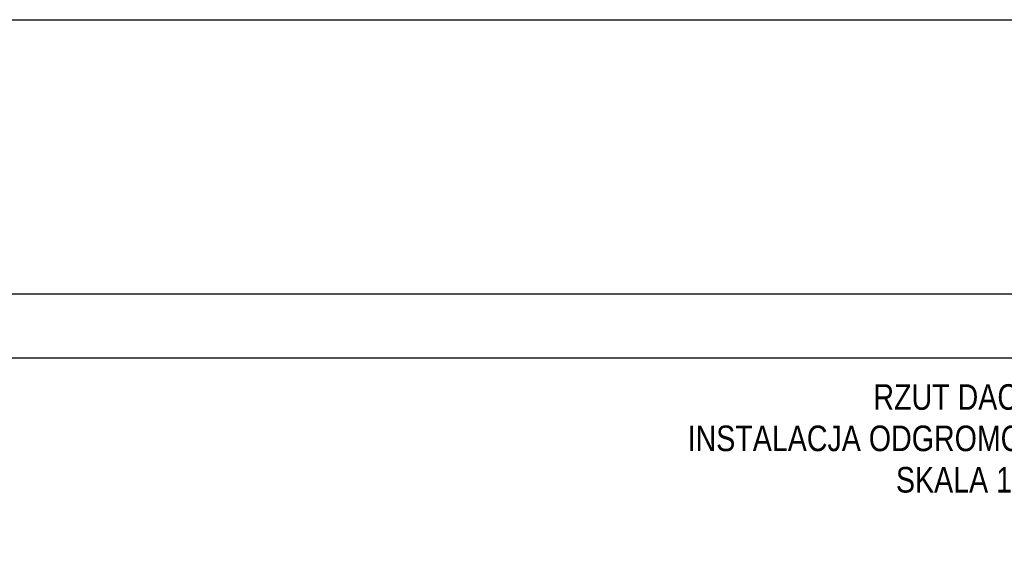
# Model space of a CAD drawing. Header units: centimetres. Extents: x 148004 to 151785, y -7215 to -1472.
# Tile 19 of 20: x 148957 to 150495, y -2319 to -1472. Entities that reach past the tile are written whole.
import ezdxf

# ---------------------------------------------------------------- set-up
doc = ezdxf.new("R2010")
doc.units = ezdxf.units.CM
doc.header["$LTSCALE"] = 0.1
doc.layers.get('0').update_dxf_attribs({"color": 45})
doc.layers.add('A_wymiary_zewn', color=4, linetype='Continuous')
doc.layers.add('ELEK OPIS', color=140, linetype='Continuous')
doc.styles.add('arial', font='arial.ttf')

msp = doc.modelspace()

# ---------------------------------------------------------------- linework, layer by layer
msp.add_lwpolyline([(150723.9, -4869.8), (148623.9, -4869.8), (148623.9, -1899.8), (150723.9, -1899.8)], close=True)
at = {"layer": 'A_wymiary_zewn'}
msp.add_lwpolyline([(148003.6, -1471.6), (151785.2, -1471.6), (151785.2, -7215.3), (148003.6, -7215.3)], close=True, dxfattribs=at)
at = {"layer": 'ELEK OPIS'}
msp.add_lwpolyline([(150623.9, -1999.8), (150623.9, -4769.8), (148803.9, -4769.8), (148803.9, -1999.8)], close=True, dxfattribs=at)

# ---------------------------------------------------------------- texts
at = {"layer": 'ELEK OPIS', "style": 'arial', "width": 0.8}
for s, p in [('RZUT DACHU -', (150290.6, -2081)), ('INSTALACJA ODGROMOWA', (150000.3, -2145.6)), ('SKALA 1:100', (150325.8, -2210.3))]:
    msp.add_text(s, height=40, dxfattribs=at).set_placement(p)

doc.saveas('drawing.dxf')
